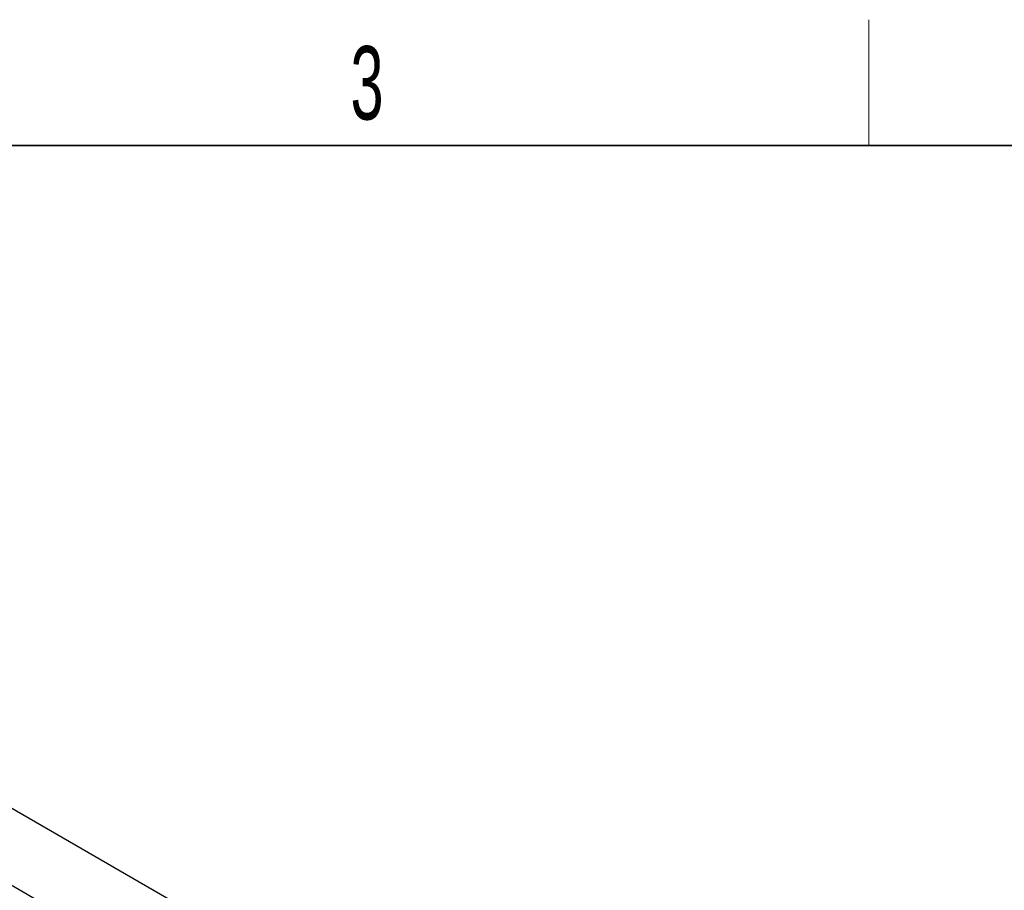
# Paper-space layout 'Blatt2' of a CAD drawing. Header units: millimetres. Extents: x 5 to 418, y 2 to 292.
# Tile 87 of 112: x 129 to 176, y 247 to 288. Entities that reach past the tile are written whole.
import ezdxf

# ---------------------------------------------------------------- set-up
doc = ezdxf.new("R2010")
doc.units = ezdxf.units.MM
doc.layers.add('SLD-0', color=7, linetype='Continuous')
doc.styles.add('SLDTEXTSTYLE0', font='TXT', dxfattribs={"width": 0.605})

psp = doc.layouts.new('Blatt2')

# ---------------------------------------------------------------- linework, layer by layer
at = {"color": 7, "linetype": 'Continuous', "lineweight": 25}
for p, q in [((166.987, 228.65), (113.6, 259.469)), ((167.34, 224.772), (109.357, 258.245))]:
    psp.add_line(p, q, dxfattribs=at)
at = {"layer": 'SLD-0', "lineweight": 18}
psp.add_line((169.25, 282.5), (169.25, 288.5), dxfattribs=at)
at = {"layer": 'SLD-0', "lineweight": 35}
psp.add_line((408, 282.5), (26, 282.5), dxfattribs=at)

# ---------------------------------------------------------------- texts
at = {"layer": 'SLD-0', "insert": (145.353, 287.243), "char_height": 3.5, "attachment_point": 2, "style": 'SLDTEXTSTYLE0'}
psp.add_mtext('3', dxfattribs=at)

doc.saveas('drawing.dxf')
